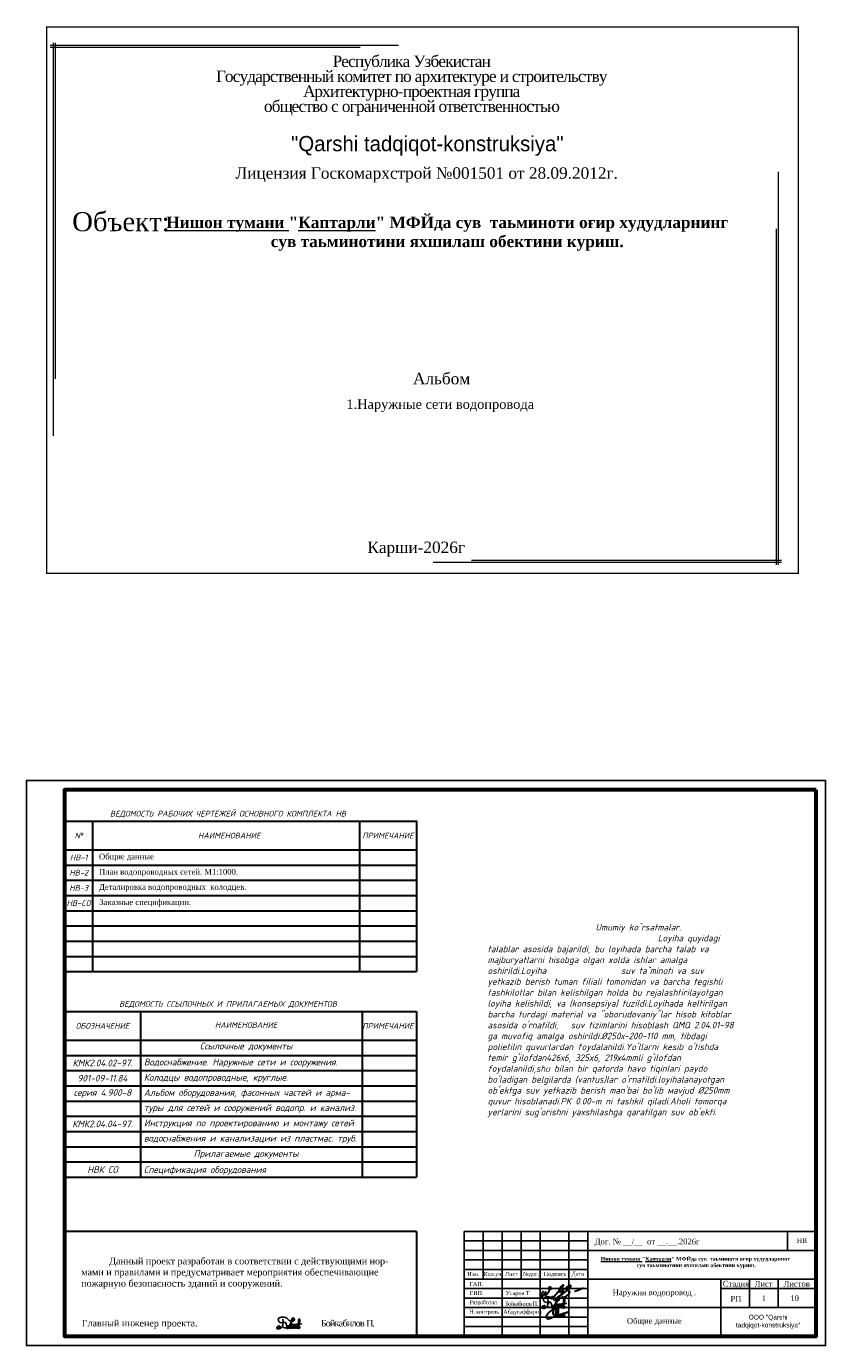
# Model space of a CAD drawing. Header units: millimetres. Extents: x 3960971 to 4113015, y -456608 to 60100.
# Tile 61 of 61: x 4005938 to 4047938, y -9218 to 60100. Entities that reach past the tile are written whole.
import ezdxf

# ---------------------------------------------------------------- set-up
doc = ezdxf.new("R2010")
doc.units = ezdxf.units.MM
for name, color, linetype, lineweight in [('НАДПИСИ', 7, 'Continuous', 35), ('Ось_Ном_пера__1', 7, 'Continuous', 13), ('СПЛОШНАЯ  ОСНОВНАЯ', 1, 'Continuous', 60), ('СПЛОШНАЯ  ТОНКАЯ', 2, 'Continuous', 30), ('Элемент модели - Зона_Ном_пера__1', 7, 'Continuous', 13), ('Элемент модели - Зона_Ном_пера__41', 7, 'Continuous', 25)]:
    doc.layers.add(name, color=color, linetype=linetype, lineweight=lineweight)
doc.layers.add('Элемент модели - Зона', color=7, linetype='Continuous')
doc.styles.add('0.5 см Координационные оси', font='isocpeur.ttf', dxfattribs={"height": 500})
doc.styles.add('OOO-Kazar', font='GOST_AU.ttf')
doc.styles.add('seviyorum', font='times.ttf')
doc.styles.add('style2', font='isocpeui.ttf', dxfattribs={"height": 250})

# ---------------------------------------------------------------- blocks, each defined once
blk = doc.blocks.new('КАМКМ')
at = {"color": 5, "lineweight": 25, "ltscale": 0.9375}
for points in [[(1983695, 459984), (1983600, 459661), (1983490, 459670), (1983527, 459740), (1983610, 459735), (1983574, 459682), (1983536, 459703), (1983550, 459721)], [(1983705, 459889), (1983639, 459853), (1983539, 459967), (1983830, 460017), (1983932, 459926), (1984086, 459931), (1984081, 460012), (1984011, 460007), (1984009, 459933), (1984047, 459969), (1984043, 459985)], [(1983706, 459846), (1983759, 459882), (1983799, 459682), (1983714, 459704), (1983858, 459698), (1983870, 459757), (1983836, 459665), (1983882, 459677), (1983902, 459754), (1983881, 459693), (1983905, 459668), (1983993, 459891), (1983962, 459835), (1983952, 459663), (1984006, 459686), (1983964, 459721)], [(1984003, 459681), (1984052, 459677), (1984066, 459783), (1984046, 459708), (1984079, 459668), (1984139, 459740), (1984130, 459781), (1984101, 459721), (1984147, 459669), (1984187, 459729), (1984193, 459775), (1984163, 459745), (1984183, 459673), (1984252, 459987), (1984271, 459845), (1984229, 459729), (1984242, 459740), (1984270, 459730), (1984270, 459670), (1984222, 459673), (1984219, 459688), (1984154, 459718), (1983830, 459735), (1984162, 459804), (1984171, 459804), (1984351, 459821)]]:
    blk.add_spline(points, degree=3, dxfattribs=at)

msp = doc.modelspace()

# ---------------------------------------------------------------- linework, layer by layer
at = {"color": 7, "linetype": 'Continuous'}
for p, q in [((4028938.447, -3217.702), (4047438.447, -3217.702)), ((4028938.447, -8717.702), (4028938.447, -3217.702)), ((4029938.447, -5717.702), (4029938.447, -3217.702)), ((4030938.447, -8717.702), (4030938.447, -3217.702)), ((4031938.447, -5717.702), (4031938.447, -3217.702)), ((4032938.447, -8717.702), (4032938.447, -3217.702)), ((4034438.447, -8717.702), (4034438.447, -3217.702)), ((4035438.447, -8717.702), (4035438.447, -3217.702)), ((4045938.447, -4217.702), (4045938.447, -3217.702)), ((4047438.447, -3217.702), (4047438.447, -8717.702)), ((4047438.447, -8717.702), (4047438.447, -3217.702)), ((4035438.447, -4217.702), (4047438.447, -4217.702)), ((4028938.447, -5217.702), (4035438.447, -5217.702)), ((4028938.447, -5717.702), (4035438.447, -5717.702)), ((4035438.447, -5717.702), (4047438.447, -5717.702)), ((4042438.447, -5717.702), (4042438.447, -8717.702)), ((4042438.447, -6217.702), (4047438.447, -6217.702)), ((4043938.447, -7217.702), (4043938.447, -5717.702)), ((4045438.447, -7217.702), (4045438.447, -5717.702)), ((4035438.447, -7217.702), (4047438.447, -7217.702)), ((4028938.447, -8717.702), (4047438.447, -8717.702))]:
    msp.add_line(p, q, dxfattribs=at)
at = {"lineweight": 15, "const_width": 70}
msp.add_lwpolyline([(4007001.682, 31365.499), (4046501.682, 31365.499), (4046501.682, 60065.499), (4007001.682, 60065.499)], close=True, dxfattribs=at)
at = {"color": 7, "linetype": 'Continuous'}
for points in [[(4028938.447, -3717.702), (4035438.447, -3717.702)], [(4028938.447, -4217.702), (4035438.447, -4217.702)], [(4028938.447, -4717.702), (4035438.447, -4717.702)], [(4028938.447, -6217.702), (4035438.447, -6217.702)], [(4028938.447, -6717.702), (4035438.447, -6717.702)], [(4028938.447, -7217.702), (4035438.447, -7217.702)], [(4028938.447, -7717.702), (4035438.447, -7717.702)], [(4028938.447, -8217.702), (4035438.447, -8217.702)]]:
    msp.add_lwpolyline(points, dxfattribs=at)
at = {"layer": 'НАДПИСИ', "lineweight": 25}
msp.add_lwpolyline([(4047938.447, 20482.298), (4005938.447, 20482.298), (4005938.447, -9217.702), (4047938.447, -9217.702), (4047938.447, 20482.298)], dxfattribs=at)
at = {"layer": 'НАДПИСИ', "color": 186, "lineweight": 30, "true_color": 0x1c0070}
for points, knots in [([(4033106.784, -6362.156), (4033020.496, -6461.596), (4033007.476, -6489.311), (4033007.476, -6489.311), (4033007.476, -6489.311), (4033007.476, -6489.311), (4032988.341, -6507.428), (4032971.654, -6590.373), (4032971.654, -6590.373), (4032954.966, -6673.316), (4032970.211, -6687.163), (4032986.306, -6688.181), (4032986.306, -6688.181), (4033002.399, -6689.198), (4033083.589, -6609.533), (4033083.589, -6609.533), (4033083.589, -6609.533), (4033083.589, -6609.533), (4033130.796, -6532.506), (4033130.796, -6532.506), (4033130.796, -6532.506), (4033130.796, -6532.506), (4033168.656, -6469.748), (4033168.656, -6469.748), (4033168.656, -6469.748), (4033168.656, -6469.748), (4033196.326, -6425.738), (4033196.326, -6425.738), (4033196.326, -6425.738), (4033196.326, -6425.738), (4033222.376, -6396.391), (4033222.376, -6396.391), (4033222.376, -6396.391), (4033222.376, -6396.391), (4033205.286, -6466.483), (4033205.286, -6466.483), (4033205.286, -6466.483), (4033205.286, -6466.483), (4033201.214, -6543.108), (4033201.214, -6543.108), (4033201.214, -6543.108), (4033201.214, -6543.108), (4033206.101, -6574.078), (4033206.101, -6574.078), (4033206.101, -6574.078), (4033206.101, -6574.078), (4033210.989, -6592.006), (4033235.404, -6578.966), (4033235.404, -6578.966), (4033259.821, -6565.923), (4033285.869, -6530.066), (4033285.869, -6530.066), (4033285.869, -6530.066), (4033285.869, -6530.066), (4033334.711, -6474.636), (4033334.711, -6474.636), (4033334.711, -6474.636), (4033334.711, -6474.636), (4033378.679, -6407.798), (4033378.679, -6407.798), (4033378.679, -6407.798), (4033378.679, -6407.798), (4033406.349, -6360.533), (4033406.349, -6360.533), (4033406.349, -6360.533), (4033406.349, -6360.533), (4033427.519, -6293.696), (4033427.519, -6293.696), (4033427.519, -6293.696), (4033427.519, -6293.696), (4033428.336, -6239.898), (4033428.336, -6239.898), (4033428.336, -6239.898), (4033428.336, -6239.898), (4033416.111, -6186.111), (4033416.111, -6186.111), (4033416.111, -6186.111), (4033416.111, -6186.111), (4033403.094, -6150.243), (4033403.094, -6150.243), (4033403.094, -6150.243), (4033403.094, -6150.243), (4033460.884, -6122.943), (4033460.884, -6122.943), (4033460.884, -6122.943), (4033460.884, -6122.943), (4033487.749, -6129.061), (4033484.494, -6153.508), (4033484.494, -6153.508), (4033478.846, -6195.976), (4033475.826, -6236.576), (4033468.221, -6279.021)], [0, 0, 0, 0, 0.043478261, 0.043478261, 0.043478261, 0.065217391, 0.086956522, 0.086956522, 0.086956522, 0.108695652, 0.130434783, 0.130434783, 0.130434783, 0.152173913, 0.173913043, 0.173913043, 0.173913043, 0.195652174, 0.217391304, 0.217391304, 0.217391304, 0.239130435, 0.260869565, 0.260869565, 0.260869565, 0.282608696, 0.304347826, 0.304347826, 0.304347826, 0.326086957, 0.347826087, 0.347826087, 0.347826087, 0.369565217, 0.391304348, 0.391304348, 0.391304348, 0.413043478, 0.434782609, 0.434782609, 0.434782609, 0.456521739, 0.47826087, 0.47826087, 0.47826087, 0.5, 0.52173913, 0.52173913, 0.52173913, 0.543478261, 0.565217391, 0.565217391, 0.565217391, 0.586956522, 0.608695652, 0.608695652, 0.608695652, 0.630434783, 0.652173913, 0.652173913, 0.652173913, 0.673913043, 0.695652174, 0.695652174, 0.695652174, 0.717391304, 0.739130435, 0.739130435, 0.739130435, 0.760869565, 0.782608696, 0.782608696, 0.782608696, 0.804347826, 0.826086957, 0.826086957, 0.826086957, 0.847826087, 0.869565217, 0.869565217, 0.869565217, 0.891304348, 0.913043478, 0.913043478, 0.913043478, 0.934782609, 0.956521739, 0.956521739, 0.956521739, 0.97826087, 1, 1, 1, 1]), ([(4033609.089, -6621.343), (4033609.089, -6621.343), (4033510.586, -6724.048), (4033510.586, -6724.048), (4033510.586, -6724.048), (4033510.586, -6724.048), (4033489.414, -6752.581), (4033514.659, -6748.498), (4033514.659, -6748.498), (4033539.901, -6744.416), (4033558.624, -6722.416), (4033558.624, -6722.416), (4033558.624, -6722.416), (4033558.624, -6722.416), (4033661.956, -6634.396), (4033733.594, -6562.668), (4033733.594, -6562.668), (4033805.229, -6490.943), (4034013.619, -6257.826), (4034013.619, -6257.826), (4034013.619, -6257.826), (4034013.619, -6257.826), (4034116.191, -6135.568), (4034116.191, -6135.568), (4034116.191, -6135.568), (4034116.191, -6135.568), (4034129.219, -6129.061), (4034147.126, -6086.671), (4034147.126, -6086.671), (4034165.031, -6044.283), (4034171.541, -6037.773), (4034137.351, -6047.548), (4034137.351, -6047.548), (4034103.161, -6057.323), (4034064.094, -6091.558), (4034064.094, -6091.558), (4034064.094, -6091.558), (4034064.094, -6091.558), (4034007.109, -6150.243), (4034007.109, -6150.243), (4034007.109, -6150.243), (4034007.109, -6150.243), (4033966.409, -6200.776), (4033966.409, -6200.776), (4033966.409, -6200.776), (4033966.409, -6200.776), (4033932.216, -6275.766), (4033932.216, -6275.766), (4033932.216, -6275.766), (4033932.216, -6275.766), (4033922.454, -6332.818), (4033922.454, -6332.818), (4033922.454, -6332.818), (4033922.454, -6332.818), (4033912.666, -6376.818), (4033933.839, -6381.716), (4033933.839, -6381.716), (4033955.011, -6386.616), (4034016.871, -6378.461), (4034016.871, -6378.461), (4034016.871, -6378.461), (4034016.871, -6378.461), (4034073.856, -6345.858), (4034073.856, -6345.858), (4034073.856, -6345.858), (4034073.856, -6345.858), (4034137.351, -6300.216), (4034137.351, -6300.216), (4034137.351, -6300.216), (4034137.351, -6300.216), (4034158.524, -6288.808), (4034158.524, -6288.808), (4034158.524, -6288.808), (4034158.524, -6288.808), (4034127.586, -6383.348), (4034127.586, -6383.348), (4034127.586, -6383.348), (4034127.586, -6383.348), (4034003.854, -6569.178), (4034003.854, -6569.178), (4034003.854, -6569.178), (4033976.374, -6607.553), (4033821.211, -6856.763), (4033787.324, -6821.858), (4033787.324, -6821.858), (4033717.164, -6749.618), (4034023.246, -6581.258), (4034068.969, -6550.433), (4034068.969, -6550.433), (4034068.969, -6550.433), (4034116.201, -6517.003), (4034225.271, -6420.838), (4034225.271, -6420.838), (4034334.341, -6324.676), (4034458.904, -6215.448), (4034458.904, -6215.448), (4034458.904, -6215.448), (4034479.941, -6193.293), (4034589.046, -6093.841), (4034554.139, -6071.998), (4034554.139, -6071.998), (4034486.696, -6029.821), (4034329.666, -6127.561), (4034296.909, -6181.213), (4034296.909, -6181.213), (4034279.001, -6210.561), (4034285.521, -6256.193), (4034298.541, -6269.236), (4034298.541, -6269.236), (4034332.026, -6302.776), (4034428.861, -6336.118), (4034475.176, -6362.971), (4034475.176, -6362.971), (4034475.176, -6362.971), (4034499.591, -6402.096), (4034470.289, -6441.218), (4034470.289, -6441.218), (4034440.986, -6480.341), (4034391.701, -6560.068), (4034391.701, -6560.068), (4034391.701, -6560.068), (4034391.701, -6560.068), (4034305.454, -6627.046), (4034305.454, -6627.046), (4034305.454, -6627.046), (4034274.501, -6651.083), (4034202.151, -6684.858), (4034162.079, -6683.181), (4034162.079, -6683.181), (4034155.156, -6682.893), (4034141.221, -6685.933), (4034116.191, -6673.506), (4034116.191, -6673.506), (4034091.159, -6661.081), (4034090.141, -6662.098), (4034090.141, -6662.098)], [0, 0, 0, 0, 0.029411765, 0.029411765, 0.029411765, 0.044117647, 0.058823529, 0.058823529, 0.058823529, 0.073529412, 0.088235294, 0.088235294, 0.088235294, 0.102941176, 0.117647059, 0.117647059, 0.117647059, 0.132352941, 0.147058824, 0.147058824, 0.147058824, 0.161764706, 0.176470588, 0.176470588, 0.176470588, 0.191176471, 0.205882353, 0.205882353, 0.205882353, 0.220588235, 0.235294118, 0.235294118, 0.235294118, 0.25, 0.264705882, 0.264705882, 0.264705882, 0.279411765, 0.294117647, 0.294117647, 0.294117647, 0.308823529, 0.323529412, 0.323529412, 0.323529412, 0.338235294, 0.352941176, 0.352941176, 0.352941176, 0.367647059, 0.382352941, 0.382352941, 0.382352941, 0.397058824, 0.411764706, 0.411764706, 0.411764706, 0.426470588, 0.441176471, 0.441176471, 0.441176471, 0.455882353, 0.470588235, 0.470588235, 0.470588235, 0.485294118, 0.5, 0.5, 0.5, 0.514705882, 0.529411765, 0.529411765, 0.529411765, 0.544117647, 0.558823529, 0.558823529, 0.558823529, 0.573529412, 0.588235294, 0.588235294, 0.588235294, 0.602941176, 0.617647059, 0.617647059, 0.617647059, 0.632352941, 0.647058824, 0.647058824, 0.647058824, 0.661764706, 0.676470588, 0.676470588, 0.676470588, 0.691176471, 0.705882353, 0.705882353, 0.705882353, 0.720588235, 0.735294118, 0.735294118, 0.735294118, 0.75, 0.764705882, 0.764705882, 0.764705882, 0.779411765, 0.794117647, 0.794117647, 0.794117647, 0.808823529, 0.823529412, 0.823529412, 0.823529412, 0.838235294, 0.852941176, 0.852941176, 0.852941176, 0.867647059, 0.882352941, 0.882352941, 0.882352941, 0.897058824, 0.911764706, 0.911764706, 0.911764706, 0.926470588, 0.941176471, 0.941176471, 0.941176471, 0.955882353, 0.970588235, 0.970588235, 0.970588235, 0.985294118, 1, 1, 1, 1]), ([(4034742.989, -6349.113), (4034742.989, -6349.113), (4034769.049, -6358.901), (4034816.256, -6344.226), (4034816.256, -6344.226), (4034863.466, -6329.553), (4035101.169, -6221.968), (4035101.169, -6221.968), (4035101.169, -6221.968), (4035101.169, -6221.968), (4035180.936, -6199.153), (4035208.619, -6197.521)], [0, 0, 0, 0, 0.333333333, 0.333333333, 0.333333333, 0.5, 0.666666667, 0.666666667, 0.666666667, 0.833333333, 1, 1, 1, 1]), ([(4033409.601, -6989.758), (4033409.601, -6989.758), (4033383.544, -7004.431), (4033360.761, -6994.646), (4033360.761, -6994.646), (4033337.976, -6984.858), (4033416.124, -6904.991), (4033416.124, -6904.991)], [0, 0, 0, 0, 0.5, 0.5, 0.5, 0.75, 1, 1, 1, 1]), ([(4033791.341, -7374.969), (4033791.916, -7350.189), (4033775.736, -7313.179), (4033751.491, -7302.514), (4033751.491, -7302.514), (4033724.011, -7290.424), (4033687.156, -7307.249), (4033671.026, -7324.454), (4033671.026, -7324.454), (4033639.656, -7357.909), (4033619.396, -7413.694), (4033619.396, -7413.694), (4033619.396, -7413.694), (4033600.631, -7451.284), (4033595.446, -7542.094), (4033623.446, -7575.949), (4033623.446, -7575.949), (4033647.291, -7604.779), (4033688.531, -7632.709), (4033717.596, -7590.149), (4033717.596, -7590.149), (4033774.861, -7506.299), (4033759.306, -7487.104), (4033789.471, -7396.454), (4033789.471, -7396.454), (4033791.496, -7390.369), (4033794.531, -7300.114), (4033794.531, -7300.114), (4033794.531, -7300.114), (4033794.531, -7300.114), (4033785.421, -7514.089), (4033785.421, -7514.089), (4033785.421, -7514.089), (4033785.421, -7514.089), (4033783.396, -7552.624), (4033791.496, -7565.809), (4033791.496, -7565.809), (4033799.596, -7578.994), (4033808.706, -7593.194), (4033819.841, -7584.064), (4033819.841, -7584.064), (4033853.151, -7556.749), (4033885.111, -7505.304), (4033897.791, -7463.384), (4033897.791, -7463.384), (4033907.916, -7429.919), (4033907.921, -7377.179), (4033906.906, -7365.014), (4033906.906, -7365.014), (4033903.166, -7320.134), (4033885.991, -7274.939), (4033843.126, -7253.464), (4033843.126, -7253.464), (4033705.651, -7184.594), (4033413.876, -7447.609), (4033341.001, -7533.359), (4033341.001, -7533.359), (4033308.066, -7572.109), (4033234.686, -7697.759), (4033266.086, -7753.419), (4033266.086, -7753.419), (4033328.966, -7864.869), (4033535.671, -7744.039), (4033619.301, -7710.829), (4033619.301, -7710.829), (4033619.301, -7710.829), (4033952.461, -7586.094), (4033952.461, -7586.094), (4033952.461, -7586.094), (4033952.461, -7586.094), (4034105.326, -7534.374), (4034168.091, -7516.119), (4034168.091, -7516.119), (4034230.856, -7497.864), (4034381.696, -7463.384), (4034381.696, -7463.384), (4034381.696, -7463.384), (4034259.486, -7503.224), (4034118.451, -7555.949), (4033997.871, -7608.344), (4033997.871, -7608.344), (4033934.711, -7635.784), (4033882.036, -7649.999), (4033828.951, -7687.504), (4033828.951, -7687.504), (4033828.951, -7687.504), (4033810.536, -7704.244), (4033834.831, -7701.199), (4033834.831, -7701.199), (4033859.126, -7698.154), (4034082.851, -7646.434), (4034082.851, -7646.434), (4034082.851, -7646.434), (4034082.851, -7646.434), (4034227.616, -7622.099), (4034227.616, -7622.099), (4034227.616, -7622.099), (4034227.616, -7622.099), (4034160.801, -7651.509), (4034160.801, -7651.509), (4034160.801, -7651.509), (4034160.801, -7651.509), (4034151.181, -7659.614), (4034161.306, -7666.209)], [0, 0, 0, 0, 0.038461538, 0.038461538, 0.038461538, 0.057692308, 0.076923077, 0.076923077, 0.076923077, 0.096153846, 0.115384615, 0.115384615, 0.115384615, 0.134615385, 0.153846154, 0.153846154, 0.153846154, 0.173076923, 0.192307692, 0.192307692, 0.192307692, 0.211538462, 0.230769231, 0.230769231, 0.230769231, 0.25, 0.269230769, 0.269230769, 0.269230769, 0.288461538, 0.307692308, 0.307692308, 0.307692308, 0.326923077, 0.346153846, 0.346153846, 0.346153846, 0.365384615, 0.384615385, 0.384615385, 0.384615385, 0.403846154, 0.423076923, 0.423076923, 0.423076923, 0.442307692, 0.461538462, 0.461538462, 0.461538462, 0.480769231, 0.5, 0.5, 0.5, 0.519230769, 0.538461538, 0.538461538, 0.538461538, 0.557692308, 0.576923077, 0.576923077, 0.576923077, 0.596153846, 0.615384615, 0.615384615, 0.615384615, 0.634615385, 0.653846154, 0.653846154, 0.653846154, 0.673076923, 0.692307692, 0.692307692, 0.692307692, 0.711538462, 0.730769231, 0.730769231, 0.730769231, 0.75, 0.769230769, 0.769230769, 0.769230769, 0.788461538, 0.807692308, 0.807692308, 0.807692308, 0.826923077, 0.846153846, 0.846153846, 0.846153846, 0.865384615, 0.884615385, 0.884615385, 0.884615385, 0.903846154, 0.923076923, 0.923076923, 0.923076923, 0.942307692, 0.961538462, 0.961538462, 0.961538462, 0.980769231, 1, 1, 1, 1])]:
    msp.add_open_spline(points, degree=3, knots=knots, dxfattribs=at)
at = {"layer": 'Ось_Ном_пера__1', "color": 7, "linetype": 'Continuous'}
for p, q in [((4007183.077, 59112.951), (4025487.408, 59112.951)), ((4007183.077, 59012.951), (4023487.408, 59012.951)), ((4007345.491, 59238.403), (4007345.491, 38586.179)), ((4007445.491, 59238.403), (4007445.491, 41586.179)), ((4045465.65, 31810.89), (4045465.65, 52463.114)), ((4045365.65, 31810.89), (4045365.65, 49463.114)), ((4045628.065, 31936.342), (4027323.733, 31936.342)), ((4045628.065, 32036.342), (4029323.733, 32036.342))]:
    msp.add_line(p, q, dxfattribs=at)
at = {"layer": 'СПЛОШНАЯ  ОСНОВНАЯ'}
msp.add_lwpolyline([(4047438.447, 19982.298), (4007938.447, 19982.298), (4007938.447, -8717.702), (4047438.447, -8717.702)], close=True, dxfattribs=at)
at = {"layer": 'СПЛОШНАЯ  ТОНКАЯ', "color": 7, "ltscale": 0.7}
for points in [[(4007938.447, 18332.298), (4026438.447, 18332.298), (4026438.447, 10432.298)], [(4009438.447, 10432.298), (4009438.447, 18332.298)], [(4023438.447, 18332.298), (4023438.447, 10432.298)], [(4007938.447, 16832.298), (4026438.447, 16832.298)], [(4007938.447, 16032.298), (4026438.447, 16032.298)], [(4007938.447, 15232.298), (4026438.447, 15232.298)], [(4007938.447, 14432.298), (4026438.447, 14432.298)], [(4007938.447, 13632.298), (4026438.447, 13632.298)], [(4007938.447, 12832.298), (4026438.447, 12832.298)], [(4007938.447, 12032.298), (4026438.447, 12032.298)], [(4007938.447, 11232.298), (4026438.447, 11232.298)], [(4007938.447, 10432.298), (4026438.447, 10432.298)], [(4007938.447, 8332.298), (4026438.447, 8332.298)], [(4011938.447, 8332.298), (4011938.447, -367.702)], [(4023586.947, 8332.298), (4023586.947, -367.702)], [(4026438.447, 8332.298), (4026438.447, -367.702)], [(4007938.447, 6832.298), (4026438.447, 6832.298)], [(4007938.447, 6032.298), (4026438.447, 6032.298)], [(4007938.447, 5232.298), (4026438.447, 5232.298)], [(4007938.447, 4432.298), (4026438.447, 4432.298)], [(4007938.447, 3632.298), (4026438.447, 3632.298)], [(4007938.447, 2832.298), (4026438.447, 2832.298)], [(4007938.447, 2032.298), (4026438.447, 2032.298)], [(4007938.447, 1232.298), (4026438.447, 1232.298)], [(4007938.447, 432.298), (4026438.447, 432.298)], [(4007938.447, -367.702), (4026438.447, -367.702)], [(4026438.447, -3217.702), (4007938.447, -3217.702)], [(4026438.447, -3217.702), (4026438.447, -8717.702)]]:
    msp.add_lwpolyline(points, dxfattribs=at)

# ---------------------------------------------------------------- block references
at = {"lineweight": 25, "xscale": 1.537509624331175, "yscale": 1.537509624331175, "zscale": 1.537509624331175}
for p in [(983388.567, -713981.651), (969462.377, -715052.458)]:
    msp.add_blockref('КАМКМ', p, dxfattribs=at)

# ---------------------------------------------------------------- texts
at = {"color": 7, "lineweight": 13, "attachment_point": 5}
for s, insert, char_height in [('{\\fAlgerian|b0|i1|c0|p82; \\fAlgerian|b0|i0|c0|p82;"Qarshi tadqiqot-konstruksiya"}', (4026860.259, 53820.072), 800), ('{\\fAlgerian|b0|i0|c0|p82;OOO} {\\fAlgerian|b0|i0|c0|p82;"Qarshi \\Ptadqiqot-konstruksiya"}', (4044915.102, -7967.702), 250)]:
    msp.add_mtext(s, dxfattribs=dict(at, insert=insert, char_height=char_height))
at = {"layer": 'НАДПИСИ', "ltscale": 0.7}
for s, insert, char_height, width, attachment_point, style in [('{\\fISOCPEUR|b0|i1|c204|p34;ВЕДОМОСТЬ РАБОЧИХ ЧЕРТЕЖЕЙ ОСНОВНОГО КОМПЛЕКТА НВ}', (4016531.995, 18702.338), 300, 14342.09722, 5, '0.5 см Координационные оси'), ('{\\fISOCPEUR|b0|i1|c204|p34;№}', (4008688.447, 17582.298), 300, 1500, 5, '0.5 см Координационные оси'), ('{\\fISOCPEUR|b0|i1|c204|p34;НАИМЕНОВАНИЕ}', (4016596.729, 17582.298), 300, 13683.4366, 5, '0.5 см Координационные оси'), ('{\\fISOCPEUR|b0|i1|c204|p34;ПРИМЕЧАНИЕ}', (4024938.447, 17582.298), 300, 3000, 5, '0.5 см Координационные оси'), ('{\\fISOCPEUR|b0|i1|c204|p34;НВ-1}', (4008688.447, 16432.298), 300, 1500, 5, 'OOO-Kazar'), ('{\\fTimes New Roman|b0|i0|c204|p18;Общие данные}', (4009755.011, 16432.298), 300, 13683.4366, 4, '0.5 см Координационные оси'), ('{\\fISOCPEUR|b0|i1|c204|p34;НВ-2}', (4008688.447, 15632.298), 300, 1500, 5, 'OOO-Kazar'), ('{\\fTimes New Roman|b0|i0|c204|p18;План водопроводных сетей. М1:1000.}', (4009755.011, 15632.298), 300, 13683.4366, 4, '0.5 см Координационные оси'), ('{\\fISOCPEUR|b0|i1|c204|p34;НВ-\\fISOCPEUR|b0|i1|c0|p34;3}', (4008688.447, 14832.298), 300, 1500, 5, 'OOO-Kazar'), ('{\\fTimes New Roman|b0|i0|c204|p18;Деталировка водопроводных  колодцев.}', (4009755.011, 14832.298), 300, 13683.4366, 4, '0.5 см Координационные оси'), ('{\\fISOCPEUR|b0|i1|c204|p34;НВ-\\fISOCPEUR|b0|i1|c0|p34;CO}', (4008688.447, 14032.298), 300, 1500, 5, 'OOO-Kazar'), ('{\\fTimes New Roman|b0|i0|c204|p18;Заказные спецификации\\fTimes New Roman|b0|i0|c0|p18;.}', (4009774.426, 14032.298), 300, 13683.4366, 4, '0.5 см Координационные оси'), ('{\\fISOCPEUR|b0|i1|c204|p34;ВЕДОМОСТЬ ССЫЛОЧНЫХ И ПРИЛАГАЕМЫХ ДОКУМЕНТОВ}', (4016531.995, 8702.338), 300, 14342.09722, 5, '0.5 см Координационные оси'), ('{\\fISOCPEUR|b0|i1|c204|p34;ОБОЗНАЧЕНИЕ}', (4009938.447, 7582.298), 300, 4000, 5, '0.5 см Координационные оси'), ('{\\fISOCPEUR|b0|i1|c204|p34;НАИМЕНОВАНИЕ}', (4017485.178, 7627.182), 300, 13683.4366, 5, '0.5 см Координационные оси'), ('{\\fISOCPEUR|b0|i1|c204|p34;ПРИМЕЧАНИЕ}', (4024938.447, 7582.298), 300, 3000, 5, '0.5 см Координационные оси'), ('{\\fISOCPEUR|b0|i1|c204|p34;Ссылочные документы}', (4017485.178, 6477.182), 350, 13683.4366, 5, '0.5 см Координационные оси'), ('{\\fISOCPEUR|b0|i1|c204|p34;КМК2.04.02-97.}', (4009938.447, 5632.298), 350, 4000, 5, '0.5 см Координационные оси'), ('{\\fISOCPEUR|b0|i1|c204|p34;Водоснабжение. Наружные сети и сооружения.}', (4012114.93, 5632.298), 350, 11323.51707, 4, '0.5 см Координационные оси'), ('{\\fISOCPEUR|b0|i1|c204|p34;901-09-11.84}', (4009938.447, 4832.298), 350, 4000, 5, '0.5 см Координационные оси'), ('{\\fISOCPEUR|b0|i1|c204|p34;Колодцы водопроводные, круглые.}', (4012114.93, 4832.298), 350, 11323.51707, 4, '0.5 см Координационные оси'), ('{\\fISOCPEUR|b0|i1|c204|p34;серия 4.900-8}', (4009938.447, 4032.298), 350, 4000, 5, '0.5 см Координационные оси'), ('{\\fISOCPEUR|b0|i1|c204|p34;Альбом оборудования, фасонных частей и арма-}', (4012114.93, 4032.298), 350, 11323.51707, 4, '0.5 см Координационные оси'), ('{\\fISOCPEUR|b0|i1|c204|p34;туры для сетей и сооружений водопр. и канализ. }', (4012114.93, 3232.298), 350, 11323.51707, 4, '0.5 см Координационные оси'), ('{\\fISOCPEUR|b0|i1|c204|p34;КМК2.04.04-97.}', (4009938.447, 2432.298), 350, 4000, 5, '0.5 см Координационные оси'), ('{\\fISOCPEUR|b0|i1|c204|p34;водоснабжения и канализации из пластмас. труб.}', (4012114.93, 1632.298), 350, 11676.13256, 4, '0.5 см Координационные оси'), ('{\\fISOCPEUR|b0|i1|c204|p34;Инструкция по проектированию и монтажу сетей}', (4012114.93, 2432.298), 350, 11694.69019, 4, '0.5 см Координационные оси'), ('{\\fISOCPEUR|b0|i1|c204|p34;Прилагаемые документы}', (4017485.178, 827.182), 350, 13683.4366, 5, '0.5 см Координационные оси'), ('{\\fISOCPEUR|b0|i1|c204|p34;НВК СО}', (4009938.447, 32.298), 350, 4000, 5, '0.5 см Координационные оси'), ('{\\fISOCPEUR|b0|i1|c204|p34;Спецификация оборудования}', (4012114.93, -17.702), 350, 11323.51707, 4, '0.5 см Координационные оси'), ('{\\fISOCPEUR|b0|i1|c204|p34;      \\fTimes New Roman|b0|i0|c204|p18; Данный проект разработан в соответствии с действующими нор- мами и правилами и предусматривает мероприятия обеспечивающие   пожарную безопасность зданий и сооружений.}', (4008818.209, -5415.216), 350, 16721.03374, 4, '0.5 см Координационные оси'), ('{\\fTimes New Roman|b0|i0|c204|p18;Главный инженер проекта.                       \\fTimes New Roman|b0|i0|c0|p18;                     \\fTimes New Roman|b0|i0|c204|p18;     \\T0.85;\\C0;Бойкабилов П.}', (4008846.123, -7863.237), 350, 15735.42753, 1, '0.5 см Координационные оси')]:
    msp.add_mtext(s, dxfattribs=dict(at, insert=insert, char_height=char_height, width=width, attachment_point=attachment_point, style=style))
at = {"layer": 'НАДПИСИ', "linetype": 'ByBlock', "ltscale": 0.2, "insert": (4030172.848, 7858.03), "char_height": 342.6981181, "width": 13026.2756, "attachment_point": 4, "style": 'style2'}
msp.add_mtext('\\A1;                          Umumiy ko`rsatmalar.                                                       Loyiha quyidagi talablar asosida bajarildi, bu loyihada barcha talab va majburyatlarni hisobga olgan xolda ishlar amalga oshirildi.Loyiha                  suv ta`minoti va suv yetkazib berish tuman filiali tomonidan va barcha tegishli tashkilotlar bilan kelishilgan holda bu rejalashtirilayotgan loyiha kelishildi, va (konsepsiya) tuzildi.Loyihada keltirilgan barcha turdagi material va "oborudovaniy"lar hisob kitoblar asosida o\'rnatildi,   suv tizimlarini hisoblash QMQ 2.04.01-98 ga muvofiq amalga oshirildi.%%C250х-200-110 mm, tibdagi polietilin quvurlardan foydalanildi.Yo\'llarni kesib o\'tishda temir g\'ilofdan426х6, 325x6, 219х4mmli g\'ilofdan foydalanildi,shu bilan bir qatorda havo tiqinlari paydo bo\'ladigan belgilarda (vantus)lar o\'rnatildi.loyihalanayotgan ob\'ektga suv yetkazib berish man\'bai bo\'lib мavjud %%C250mm quvur hisoblanadi.PK 0.00-m ni tashkil qiladi.Aholi tomorqa yerlarini sug\'orishni yaxshilashga qaratilgan suv ob\'ekti.', dxfattribs=at)
at = {"layer": 'Элемент модели - Зона', "linetype": 'Continuous', "char_height": 300, "width": 7000, "attachment_point": 5, "style": 'seviyorum'}
for s, insert in [('Наружни водопровод .', (4038938.447, -6467.702)), ('Общие данные', (4038938.447, -7967.702))]:
    msp.add_mtext(s, dxfattribs=dict(at, insert=insert))
at = {"layer": 'Элемент модели - Зона_Ном_пера__1', "color": 7, "linetype": 'Continuous', "insert": (4026165.758, 56989.133), "char_height": 600, "attachment_point": 5, "line_spacing_factor": 0.787953, "style": 'OOO-Kazar'}
msp.add_mtext('{\\fTimes New Roman|b0|i0|c204|p18;\\T0.9;Республика Узбекистан\\PГосударственный комитет по архитектуре и строительству\\PАрхитектурно\\fTimes New Roman|b0|i0|c0|p18;-\\fTimes New Roman|b0|i0|c204|p18;проектная группа\\Pобщество с ограниченной ответственностью}', dxfattribs=at)
at = {"layer": 'Элемент модели - Зона_Ном_пера__1', "color": 7, "linetype": 'Continuous', "attachment_point": 5, "style": 'OOO-Kazar'}
for s, insert, char_height, width in [('{\\fTimes New Roman|b0|i0|c204|p18;Лицензия Госкомархстрой \\fTimes New Roman|b0|i0|c0|p18;№001501 \\fTimes New Roman|b0|i0|c204|p18;от \\fTimes New Roman|b0|i0|c0|p18;28.09.2012\\fTimes New Roman|b0|i0|c204|p18;г\\fTimes New Roman|b0|i0|c0|p18;.}', (4026975.395, 52298.131), 600, 33075.63015), ('{\\fTimes New Roman|b0|i0|c204|p18;\\C0;Объект\\fTimes New Roman|b0|i0|c0|p18;:   }', (4010906.361, 49828.243), 1000.02, 18256.68796), ('{\\fTimes New Roman|b1|i0|c0|p18; \\fTimes New Roman|b1|i0|c204|p18;\\LНишон тумани\\l "\\LКаптарли\\l" МФЙда сув  таьминоти оғир худудларнинг\\P сув таьминотини яхшилаш обектини куриш. }', (4027940.404, 49204.974), 600, 33075.63015), ('{\\fTimes New Roman|b0|i0|c0|p18;A\\fTimes New Roman|b0|i0|c204|p18;льбом}', (4027758.047, 41590.873), 600, 6796.97277), ('{\\fTimes New Roman|b0|i0|c0|p18;1.\\fTimes New Roman|b0|i0|c204|p18;Наружные сети водопровода}', (4027687.168, 40168.873), 500, 16845.14359)]:
    msp.add_mtext(s, dxfattribs=dict(at, insert=insert, char_height=char_height, width=width))
at = {"layer": 'Элемент модели - Зона_Ном_пера__1', "color": 7, "linetype": 'Continuous', "insert": (4026421.547, 32631.873), "char_height": 600, "attachment_point": 5, "style": 'OOO-Kazar'}
msp.add_mtext('{\\fTimes New Roman|b0|i0|c204|p18;Карши\\fTimes New Roman|b0|i0|c0|p18;-202\\fTimes New Roman|b0|i0|c204|p18;6г}', dxfattribs=at)
at = {"layer": 'Элемент модели - Зона_Ном_пера__41', "color": 0, "linetype": 'Continuous', "lineweight": 5, "attachment_point": 1, "style": 'seviyorum'}
for s, insert, char_height in [('Дог. № __/__  от __.__.2026г', (4035802.509, -3596.044), 300), ('НВ', (4046429.589, -3573.305), 250), ('Изм.', (4029108.225, -5353.899), 210), ('Кол.уч.', (4029964.493, -5353.899), 210), ('Лист', (4031089.596, -5356.145), 210), ('№дог.', (4032041.223, -5344.094), 210), ('Подпись', (4033123.101, -5344.094), 210), ('Дата', (4034594.213, -5338.377), 210), ('ГАП.', (4029219.194, -5876.081), 210), ('Стадия', (4042535.577, -5814.094), 300), ('Лист ', (4044201.141, -5825.224), 300), ('Листов ', (4045721.991, -5815.499), 300), ('{\\T0.95;Разработал}', (4029219.194, -6831.374), 210), ('ГИП.', (4029236.372, -6345.148), 210), ('Усаров Т', (4031123.366, -6350.82), 210), ('РП', (4042935.261, -6603.007), 300), ('1', (4044583.245, -6579.676), 300), ('{\\T0.95;Н. контроль}', (4029207.751, -7334.763), 210), ('Абдугаффаров', (4030997.219, -7331.792), 210)]:
    msp.add_mtext(s, dxfattribs=dict(at, insert=insert, char_height=char_height))
at = {"layer": 'Элемент модели - Зона_Ном_пера__41', "color": 0, "linetype": 'Continuous', "lineweight": 5}
for s, insert, char_height, width, attachment_point, style in [('{\\fTimes New Roman|b1|i0|c204|p18;\\L\\C7;Нишон тумани\\l "\\LКаптарли\\l" МФЙда сув  таьминоти оғир худудларнинг\\P сув таьминотини яхшилаш обектини куриш. }', (4041098.371, -4562.249), 200, 17973.69854, 2, 'OOO-Kazar'), ('{\\T0.85;Бойкабилов П.}', (4031098.83, -6907.866), 210, 2411.28445, 1, 'seviyorum'), ('10', (4046083.245, -6579.676), 300, 612.27478, 1, 'seviyorum')]:
    msp.add_mtext(s, dxfattribs=dict(at, insert=insert, char_height=char_height, width=width, attachment_point=attachment_point, style=style))

doc.saveas('drawing.dxf')
